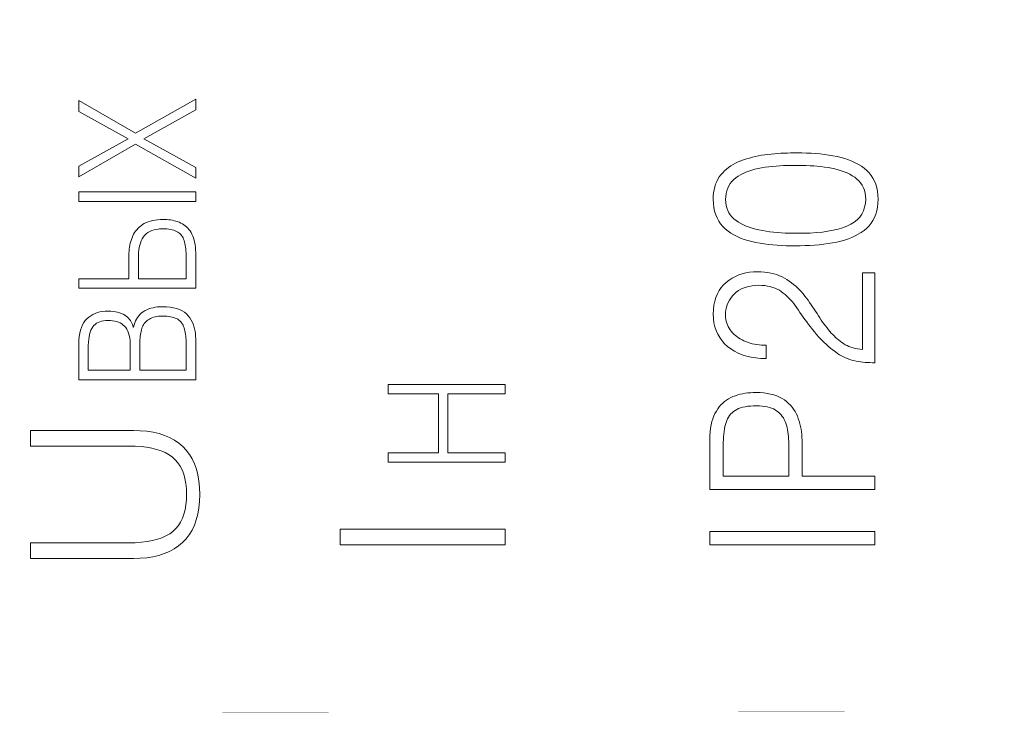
# Model space of a CAD drawing. Header units: millimetres. Extents: x 0 to 420, y 0 to 297.
# Tile 34 of 66: x 104 to 118, y 187 to 197. Entities that reach past the tile are written whole.
import ezdxf

# ---------------------------------------------------------------- set-up
doc = ezdxf.new("R2010")
doc.units = ezdxf.units.MM
doc.linetypes.add('K5LT32769', pattern=[6, 4, -2])
doc.linetypes.add('K5LT_THIN', pattern=[0])
doc.layers.add('Системный слой', color=7, linetype='Continuous')
doc.layers.add('Слой 1', color=6, linetype='Continuous')

msp = doc.modelspace()

# ---------------------------------------------------------------- linework, layer by layer
at = {"layer": 'Системный слой', "linetype": 'K5LT32769', "const_width": 0.001}
msp.add_lwpolyline([(83.59, 237.156), (134.657, 237.189), (133.928, 187.263), (82.861, 187.23)], close=True, dxfattribs=at)
at = {"layer": 'Слой 1', "linetype": 'K5LT_THIN', "lineweight": 18}
for p, q in [((106.541, 196.163), (105.667, 195.668)), ((106.541, 196.007), (106.541, 196.163)), ((105.667, 195.668), (104.841, 196.141)), ((104.841, 196.141), (104.841, 195.982)), ((105.789, 195.586), (106.541, 196.007)), ((104.841, 195.982), (105.557, 195.586)), ((105.557, 195.586), (104.841, 195.189)), ((106.541, 195.166), (105.789, 195.586)), ((104.841, 195.032), (105.667, 195.509)), ((105.667, 195.509), (106.541, 195.012)), ((114.549, 195.294), (114.508, 195.28)), ((114.592, 195.306), (114.549, 195.294)), ((114.635, 195.318), (114.592, 195.306)), ((114.679, 195.329), (114.635, 195.318)), ((114.723, 195.338), (114.679, 195.329)), ((114.769, 195.346), (114.723, 195.338)), ((114.815, 195.353), (114.769, 195.346)), ((114.862, 195.359), (114.815, 195.353)), ((114.909, 195.364), (114.862, 195.359)), ((114.956, 195.368), (114.909, 195.364)), ((115.003, 195.372), (114.956, 195.368)), ((115.05, 195.375), (115.003, 195.372)), ((115.097, 195.377), (115.05, 195.375)), ((115.144, 195.379), (115.097, 195.377)), ((115.191, 195.38), (115.144, 195.379)), ((115.237, 195.381), (115.191, 195.38)), ((115.284, 195.381), (115.237, 195.381)), ((115.353, 195.381), (115.284, 195.381)), ((115.422, 195.379), (115.353, 195.381)), ((115.489, 195.376), (115.422, 195.379)), ((115.555, 195.372), (115.489, 195.376)), ((115.62, 195.366), (115.555, 195.372)), ((115.683, 195.359), (115.62, 195.366)), ((115.746, 195.35), (115.683, 195.359)), ((115.807, 195.34), (115.746, 195.35)), ((115.867, 195.329), (115.807, 195.34)), ((115.925, 195.315), (115.867, 195.329)), ((115.981, 195.299), (115.925, 195.315)), ((116.033, 195.281), (115.981, 195.299)), ((104.841, 195.189), (104.841, 195.032)), ((106.541, 195.012), (106.541, 195.166)), ((114.259, 195.144), (114.231, 195.118)), ((114.29, 195.168), (114.259, 195.144)), ((114.322, 195.191), (114.29, 195.168)), ((114.356, 195.212), (114.322, 195.191)), ((114.391, 195.231), (114.356, 195.212)), ((114.428, 195.249), (114.391, 195.231)), ((114.467, 195.265), (114.428, 195.249)), ((114.508, 195.28), (114.467, 195.265)), ((114.626, 195.13), (114.672, 195.143)), ((114.672, 195.143), (114.72, 195.154)), ((114.72, 195.154), (114.77, 195.163)), ((114.77, 195.163), (114.822, 195.171)), ((114.822, 195.171), (114.874, 195.178)), ((114.874, 195.178), (114.927, 195.184)), ((114.927, 195.184), (114.981, 195.189)), ((114.981, 195.189), (115.035, 195.193)), ((115.035, 195.193), (115.09, 195.196)), ((115.09, 195.196), (115.146, 195.198)), ((115.146, 195.198), (115.202, 195.199)), ((115.202, 195.199), (115.259, 195.199)), ((115.259, 195.199), (115.313, 195.199)), ((115.313, 195.199), (115.367, 195.198)), ((115.367, 195.198), (115.42, 195.197)), ((115.42, 195.197), (115.474, 195.194)), ((115.474, 195.194), (115.527, 195.191)), ((115.527, 195.191), (115.579, 195.187)), ((115.579, 195.187), (115.632, 195.181)), ((115.632, 195.181), (115.685, 195.175)), ((115.685, 195.175), (115.737, 195.168)), ((115.737, 195.168), (115.787, 195.159)), ((115.787, 195.159), (115.836, 195.149)), ((115.836, 195.149), (115.883, 195.136)), ((116.084, 195.261), (116.033, 195.281)), ((116.132, 195.238), (116.084, 195.261)), ((116.177, 195.213), (116.132, 195.238)), ((116.22, 195.186), (116.177, 195.213)), ((116.26, 195.157), (116.22, 195.186)), ((116.298, 195.126), (116.26, 195.157)), ((114.135, 194.998), (114.117, 194.963)), ((114.155, 195.031), (114.135, 194.998)), ((114.178, 195.062), (114.155, 195.031)), ((114.204, 195.091), (114.178, 195.062)), ((114.231, 195.118), (114.204, 195.091)), ((114.364, 194.992), (114.395, 195.017)), ((114.395, 195.017), (114.428, 195.04)), ((114.428, 195.04), (114.464, 195.062)), ((114.464, 195.062), (114.501, 195.082)), ((114.501, 195.082), (114.541, 195.1)), ((114.541, 195.1), (114.583, 195.116)), ((114.583, 195.116), (114.626, 195.13)), ((115.883, 195.136), (115.928, 195.122)), ((115.928, 195.122), (115.971, 195.107)), ((115.971, 195.107), (116.012, 195.089)), ((116.012, 195.089), (116.051, 195.07)), ((116.051, 195.07), (116.088, 195.049)), ((116.088, 195.049), (116.123, 195.027)), ((116.123, 195.027), (116.156, 195.001)), ((116.156, 195.001), (116.185, 194.974)), ((116.332, 195.091), (116.298, 195.126)), ((116.362, 195.054), (116.332, 195.091)), ((116.388, 195.014), (116.362, 195.054)), ((116.411, 194.97), (116.388, 195.014)), ((114.089, 194.886), (114.079, 194.845)), ((114.101, 194.925), (114.089, 194.886)), ((114.117, 194.963), (114.101, 194.925)), ((114.264, 194.829), (114.277, 194.866)), ((114.277, 194.866), (114.294, 194.901)), ((114.294, 194.901), (114.314, 194.934)), ((114.314, 194.934), (114.337, 194.964)), ((114.337, 194.964), (114.364, 194.992)), ((116.185, 194.974), (116.21, 194.943)), ((116.21, 194.943), (116.231, 194.91)), ((116.231, 194.91), (116.249, 194.875)), ((116.249, 194.875), (116.264, 194.837)), ((116.429, 194.924), (116.411, 194.97)), ((116.444, 194.875), (116.429, 194.924)), ((116.455, 194.822), (116.444, 194.875)), ((104.841, 194.813), (104.841, 194.676)), ((106.541, 194.813), (104.841, 194.813)), ((106.541, 194.676), (106.541, 194.813)), ((114.067, 194.755), (114.064, 194.708)), ((114.071, 194.801), (114.067, 194.755)), ((114.079, 194.845), (114.071, 194.801)), ((114.245, 194.701), (114.248, 194.746)), ((114.248, 194.746), (114.254, 194.789)), ((114.254, 194.789), (114.264, 194.829)), ((116.264, 194.837), (116.274, 194.797)), ((116.274, 194.797), (116.281, 194.753)), ((116.281, 194.753), (116.284, 194.708)), ((116.461, 194.766), (116.455, 194.822)), ((116.464, 194.708), (116.461, 194.766)), ((104.841, 194.676), (106.541, 194.676)), ((114.064, 194.708), (114.068, 194.646)), ((114.068, 194.646), (114.075, 194.588)), ((114.075, 194.588), (114.087, 194.533)), ((114.248, 194.658), (114.245, 194.701)), ((114.254, 194.618), (114.248, 194.658)), ((114.264, 194.58), (114.254, 194.618)), ((114.277, 194.544), (114.264, 194.58)), ((116.268, 194.591), (116.251, 194.539)), ((116.279, 194.647), (116.268, 194.591)), ((116.284, 194.708), (116.279, 194.647)), ((116.444, 194.539), (116.455, 194.592)), ((116.455, 194.592), (116.462, 194.648)), ((116.462, 194.648), (116.464, 194.708)), ((114.087, 194.533), (114.103, 194.482)), ((114.103, 194.482), (114.122, 194.434)), ((114.122, 194.434), (114.146, 194.389)), ((114.294, 194.511), (114.277, 194.544)), ((114.315, 194.479), (114.294, 194.511)), ((114.339, 194.45), (114.315, 194.479)), ((114.367, 194.423), (114.339, 194.45)), ((114.398, 194.398), (114.367, 194.423)), ((116.196, 194.447), (116.159, 194.408)), ((116.227, 194.491), (116.196, 194.447)), ((116.251, 194.539), (116.227, 194.491)), ((116.388, 194.398), (116.411, 194.442)), ((116.411, 194.442), (116.429, 194.489)), ((116.429, 194.489), (116.444, 194.539)), ((105.704, 194.284), (105.685, 194.264)), ((105.724, 194.303), (105.704, 194.284)), ((105.746, 194.321), (105.724, 194.303)), ((105.769, 194.338), (105.746, 194.321)), ((105.794, 194.353), (105.769, 194.338)), ((105.821, 194.367), (105.794, 194.353)), ((105.851, 194.379), (105.821, 194.367)), ((105.882, 194.389), (105.851, 194.379)), ((105.915, 194.397), (105.882, 194.389)), ((105.95, 194.404), (105.915, 194.397)), ((105.987, 194.409), (105.95, 194.404)), ((106.025, 194.412), (105.987, 194.409)), ((106.066, 194.413), (106.025, 194.412)), ((106.095, 194.413), (106.066, 194.413)), ((106.123, 194.412), (106.095, 194.413)), ((106.15, 194.409), (106.123, 194.412)), ((106.177, 194.406), (106.15, 194.409)), ((106.203, 194.401), (106.177, 194.406)), ((106.229, 194.395), (106.203, 194.401)), ((106.254, 194.388), (106.229, 194.395)), ((106.278, 194.381), (106.254, 194.388)), ((106.302, 194.372), (106.278, 194.381)), ((106.326, 194.361), (106.302, 194.372)), ((106.348, 194.349), (106.326, 194.361)), ((106.369, 194.336), (106.348, 194.349)), ((106.389, 194.321), (106.369, 194.336)), ((106.408, 194.304), (106.389, 194.321)), ((106.426, 194.286), (106.408, 194.304)), ((106.443, 194.267), (106.426, 194.286)), ((114.146, 194.389), (114.174, 194.348)), ((114.174, 194.348), (114.206, 194.31)), ((114.206, 194.31), (114.242, 194.276)), ((114.432, 194.375), (114.398, 194.398)), ((114.468, 194.354), (114.432, 194.375)), ((114.507, 194.334), (114.468, 194.354)), ((114.547, 194.316), (114.507, 194.334)), ((114.59, 194.3), (114.547, 194.316)), ((114.634, 194.285), (114.59, 194.3)), ((114.681, 194.271), (114.634, 194.285)), ((115.947, 194.293), (115.881, 194.273)), ((116.009, 194.316), (115.947, 194.293)), ((116.066, 194.342), (116.009, 194.316)), ((116.116, 194.373), (116.066, 194.342)), ((116.159, 194.408), (116.116, 194.373)), ((116.26, 194.254), (116.298, 194.285)), ((116.298, 194.285), (116.332, 194.32)), ((116.332, 194.32), (116.362, 194.357)), ((116.362, 194.357), (116.388, 194.398)), ((105.616, 194.147), (105.606, 194.121)), ((105.626, 194.173), (105.616, 194.147)), ((105.639, 194.197), (105.626, 194.173)), ((105.653, 194.221), (105.639, 194.197)), ((105.668, 194.243), (105.653, 194.221)), ((105.685, 194.264), (105.668, 194.243)), ((105.763, 194.129), (105.779, 194.156)), ((105.779, 194.156), (105.798, 194.18)), ((105.798, 194.18), (105.819, 194.202)), ((105.819, 194.202), (105.844, 194.221)), ((105.844, 194.221), (105.872, 194.237)), ((105.872, 194.237), (105.904, 194.251)), ((105.904, 194.251), (105.938, 194.261)), ((105.938, 194.261), (105.976, 194.269)), ((105.976, 194.269), (106.016, 194.274)), ((106.016, 194.274), (106.06, 194.276)), ((106.06, 194.276), (106.092, 194.276)), ((106.092, 194.276), (106.122, 194.274)), ((106.122, 194.274), (106.15, 194.271)), ((106.15, 194.271), (106.176, 194.267)), ((106.176, 194.267), (106.201, 194.262)), ((106.201, 194.262), (106.223, 194.256)), ((106.223, 194.256), (106.244, 194.248)), ((106.244, 194.248), (106.264, 194.239)), ((106.264, 194.239), (106.281, 194.229)), ((106.281, 194.229), (106.297, 194.218)), ((106.297, 194.218), (106.311, 194.206)), ((106.311, 194.206), (106.325, 194.192)), ((106.325, 194.192), (106.337, 194.177)), ((106.337, 194.177), (106.348, 194.161)), ((106.348, 194.161), (106.357, 194.143)), ((106.357, 194.143), (106.366, 194.125)), ((106.459, 194.245), (106.443, 194.267)), ((106.474, 194.223), (106.459, 194.245)), ((106.487, 194.198), (106.474, 194.223)), ((106.499, 194.172), (106.487, 194.198)), ((106.51, 194.144), (106.499, 194.172)), ((106.519, 194.113), (106.51, 194.144)), ((114.242, 194.276), (114.282, 194.244)), ((114.282, 194.244), (114.324, 194.215)), ((114.324, 194.215), (114.368, 194.189)), ((114.368, 194.189), (114.415, 194.164)), ((114.415, 194.164), (114.465, 194.142)), ((114.465, 194.142), (114.516, 194.122)), ((114.73, 194.26), (114.681, 194.271)), ((114.781, 194.25), (114.73, 194.26)), ((114.834, 194.241), (114.781, 194.25)), ((114.888, 194.234), (114.834, 194.241)), ((114.942, 194.228), (114.888, 194.234)), ((114.997, 194.223), (114.942, 194.228)), ((115.053, 194.218), (114.997, 194.223)), ((115.11, 194.215), (115.053, 194.218)), ((115.167, 194.213), (115.11, 194.215)), ((115.225, 194.212), (115.167, 194.213)), ((115.284, 194.212), (115.225, 194.212)), ((115.383, 194.212), (115.284, 194.212)), ((115.478, 194.215), (115.383, 194.212)), ((115.568, 194.221), (115.478, 194.215)), ((115.653, 194.23), (115.568, 194.221)), ((115.734, 194.241), (115.653, 194.23)), ((115.81, 194.256), (115.734, 194.241)), ((115.881, 194.273), (115.81, 194.256)), ((116.031, 194.13), (116.082, 194.15)), ((116.082, 194.15), (116.13, 194.173)), ((116.13, 194.173), (116.176, 194.198)), ((116.176, 194.198), (116.219, 194.225)), ((116.219, 194.225), (116.26, 194.254)), ((105.579, 194.01), (105.575, 193.982)), ((105.584, 194.039), (105.579, 194.01)), ((105.59, 194.066), (105.584, 194.039)), ((105.598, 194.094), (105.59, 194.066)), ((105.606, 194.121), (105.598, 194.094)), ((105.714, 193.969), (105.72, 194.005)), ((105.72, 194.005), (105.728, 194.038)), ((105.728, 194.038), (105.738, 194.07)), ((105.738, 194.07), (105.75, 194.1)), ((105.75, 194.1), (105.763, 194.129)), ((106.366, 194.125), (106.373, 194.105)), ((106.373, 194.105), (106.379, 194.084)), ((106.379, 194.084), (106.385, 194.061)), ((106.385, 194.061), (106.389, 194.037)), ((106.389, 194.037), (106.393, 194.012)), ((106.393, 194.012), (106.397, 193.986)), ((106.526, 194.081), (106.519, 194.113)), ((106.532, 194.047), (106.526, 194.081)), ((106.537, 194.01), (106.532, 194.047)), ((106.539, 193.972), (106.537, 194.01)), ((114.516, 194.122), (114.571, 194.105)), ((114.571, 194.105), (114.627, 194.09)), ((114.627, 194.09), (114.687, 194.077)), ((114.687, 194.077), (114.747, 194.067)), ((114.747, 194.067), (114.808, 194.058)), ((114.808, 194.058), (114.87, 194.05)), ((114.87, 194.05), (114.933, 194.043)), ((114.933, 194.043), (114.997, 194.038)), ((114.997, 194.038), (115.061, 194.034)), ((115.061, 194.034), (115.126, 194.031)), ((115.126, 194.031), (115.192, 194.03)), ((115.192, 194.03), (115.259, 194.03)), ((115.259, 194.03), (115.332, 194.03)), ((115.332, 194.03), (115.403, 194.032)), ((115.403, 194.032), (115.473, 194.035)), ((115.473, 194.035), (115.541, 194.039)), ((115.541, 194.039), (115.608, 194.045)), ((115.608, 194.045), (115.674, 194.052)), ((115.674, 194.052), (115.738, 194.061)), ((115.738, 194.061), (115.8, 194.071)), ((115.8, 194.071), (115.862, 194.082)), ((115.862, 194.082), (115.921, 194.096)), ((115.921, 194.096), (115.977, 194.112)), ((115.977, 194.112), (116.031, 194.13)), ((105.572, 193.953), (105.571, 193.923)), ((105.571, 193.923), (105.571, 193.893)), ((105.571, 193.893), (105.571, 193.55)), ((105.575, 193.982), (105.572, 193.953)), ((105.708, 193.894), (105.71, 193.932)), ((105.708, 193.853), (105.708, 193.894)), ((105.708, 193.55), (105.708, 193.853)), ((105.71, 193.932), (105.714, 193.969)), ((106.397, 193.986), (106.399, 193.958)), ((106.399, 193.958), (106.401, 193.929)), ((106.401, 193.929), (106.402, 193.899)), ((106.402, 193.899), (106.403, 193.868)), ((106.403, 193.868), (106.403, 193.835)), ((106.541, 193.932), (106.539, 193.972)), ((106.541, 193.413), (106.541, 193.932)), ((106.403, 193.835), (106.403, 193.55)), ((114.388, 193.584), (114.342, 193.559)), ((114.437, 193.605), (114.388, 193.584)), ((114.487, 193.622), (114.437, 193.605)), ((114.541, 193.636), (114.487, 193.622)), ((114.596, 193.645), (114.541, 193.636)), ((114.654, 193.651), (114.596, 193.645)), ((114.714, 193.653), (114.654, 193.651)), ((114.765, 193.652), (114.714, 193.653)), ((114.814, 193.648), (114.765, 193.652)), ((114.861, 193.641), (114.814, 193.648)), ((114.906, 193.633), (114.861, 193.641)), ((114.949, 193.623), (114.906, 193.633)), ((114.991, 193.61), (114.949, 193.623)), ((115.03, 193.595), (114.991, 193.61)), ((115.068, 193.578), (115.03, 193.595)), ((115.103, 193.559), (115.068, 193.578)), ((116.417, 193.637), (116.237, 193.637)), ((116.237, 193.637), (116.237, 192.522)), ((116.417, 192.329), (116.417, 193.637)), ((104.841, 193.55), (104.841, 193.413)), ((105.571, 193.55), (104.841, 193.55)), ((106.403, 193.55), (105.708, 193.55)), ((114.217, 193.461), (114.183, 193.421)), ((114.256, 193.498), (114.217, 193.461)), ((114.298, 193.53), (114.256, 193.498)), ((114.342, 193.559), (114.298, 193.53)), ((114.504, 193.414), (114.544, 193.428)), ((114.544, 193.428), (114.586, 193.439)), ((114.586, 193.439), (114.631, 193.447)), ((114.631, 193.447), (114.678, 193.453)), ((114.678, 193.453), (114.728, 193.455)), ((114.728, 193.455), (114.773, 193.454)), ((114.773, 193.454), (114.815, 193.45)), ((114.815, 193.45), (114.855, 193.444)), ((114.855, 193.444), (114.894, 193.436)), ((114.894, 193.436), (114.93, 193.425)), ((114.93, 193.425), (114.965, 193.413)), ((115.138, 193.538), (115.103, 193.559)), ((115.172, 193.516), (115.138, 193.538)), ((115.204, 193.493), (115.172, 193.516)), ((115.235, 193.469), (115.204, 193.493)), ((115.265, 193.444), (115.235, 193.469)), ((115.294, 193.417), (115.265, 193.444)), ((104.841, 193.413), (106.541, 193.413)), ((114.106, 193.278), (114.089, 193.223)), ((114.127, 193.329), (114.106, 193.278)), ((114.153, 193.377), (114.127, 193.329)), ((114.183, 193.421), (114.153, 193.377)), ((114.323, 193.27), (114.346, 193.3)), ((114.346, 193.3), (114.373, 193.328)), ((114.373, 193.328), (114.402, 193.354)), ((114.402, 193.354), (114.433, 193.377)), ((114.433, 193.377), (114.468, 193.397)), ((114.468, 193.397), (114.504, 193.414)), ((114.965, 193.413), (114.997, 193.399)), ((114.997, 193.399), (115.028, 193.382)), ((115.028, 193.382), (115.056, 193.363)), ((115.056, 193.363), (115.084, 193.342)), ((115.084, 193.342), (115.111, 193.32)), ((115.111, 193.32), (115.137, 193.296)), ((115.137, 193.296), (115.163, 193.272)), ((115.321, 193.389), (115.294, 193.417)), ((115.348, 193.36), (115.321, 193.389)), ((115.373, 193.33), (115.348, 193.36)), ((115.397, 193.299), (115.373, 193.33)), ((115.421, 193.268), (115.397, 193.299)), ((105.954, 193.136), (105.921, 193.129)), ((105.988, 193.14), (105.954, 193.136)), ((106.023, 193.143), (105.988, 193.14)), ((106.06, 193.144), (106.023, 193.143)), ((106.117, 193.142), (106.06, 193.144)), ((106.17, 193.136), (106.117, 193.142)), ((106.219, 193.128), (106.17, 193.136)), ((114.076, 193.165), (114.068, 193.103)), ((114.089, 193.223), (114.076, 193.165)), ((114.252, 193.097), (114.26, 193.135)), ((114.26, 193.135), (114.271, 193.171)), ((114.271, 193.171), (114.285, 193.206)), ((114.285, 193.206), (114.302, 193.239)), ((114.302, 193.239), (114.323, 193.27)), ((115.163, 193.272), (115.188, 193.245)), ((115.188, 193.245), (115.212, 193.218)), ((115.212, 193.218), (115.236, 193.189)), ((115.236, 193.189), (115.259, 193.159)), ((115.259, 193.159), (115.281, 193.127)), ((115.445, 193.237), (115.421, 193.268)), ((115.468, 193.205), (115.445, 193.237)), ((115.49, 193.173), (115.468, 193.205)), ((115.512, 193.141), (115.49, 193.173)), ((115.534, 193.109), (115.512, 193.141)), ((104.985, 192.992), (104.959, 192.968)), ((105.014, 193.013), (104.985, 192.992)), ((105.044, 193.031), (105.014, 193.013)), ((105.077, 193.046), (105.044, 193.031)), ((105.111, 193.058), (105.077, 193.046)), ((105.147, 193.067), (105.111, 193.058)), ((105.185, 193.074), (105.147, 193.067)), ((105.225, 193.078), (105.185, 193.074)), ((105.268, 193.079), (105.225, 193.078)), ((105.305, 193.077), (105.268, 193.079)), ((105.341, 193.074), (105.305, 193.077)), ((105.375, 193.069), (105.341, 193.074)), ((105.406, 193.063), (105.375, 193.069)), ((105.435, 193.055), (105.406, 193.063)), ((105.462, 193.045), (105.435, 193.055)), ((105.486, 193.034), (105.462, 193.045)), ((105.509, 193.021), (105.486, 193.034)), ((105.529, 193.007), (105.509, 193.021)), ((105.548, 192.991), (105.529, 193.007)), ((105.713, 193.012), (105.695, 192.989)), ((105.733, 193.033), (105.713, 193.012)), ((105.755, 193.053), (105.733, 193.033)), ((105.779, 193.07), (105.755, 193.053)), ((105.805, 193.086), (105.779, 193.07)), ((105.831, 193.099), (105.805, 193.086)), ((105.86, 193.111), (105.831, 193.099)), ((105.89, 193.121), (105.86, 193.111)), ((105.921, 193.129), (105.89, 193.121)), ((105.927, 192.99), (105.95, 192.996)), ((105.95, 192.996), (105.975, 193.001)), ((105.975, 193.001), (106.002, 193.004)), ((106.002, 193.004), (106.03, 193.006)), ((106.03, 193.006), (106.06, 193.007)), ((106.06, 193.007), (106.092, 193.006)), ((106.092, 193.006), (106.122, 193.005)), ((106.122, 193.005), (106.15, 193.002)), ((106.15, 193.002), (106.176, 192.998)), ((106.176, 192.998), (106.201, 192.993)), ((106.201, 192.993), (106.223, 192.986)), ((106.264, 193.116), (106.219, 193.128)), ((106.305, 193.101), (106.264, 193.116)), ((106.342, 193.083), (106.305, 193.101)), ((106.376, 193.063), (106.342, 193.083)), ((106.406, 193.039), (106.376, 193.063)), ((106.432, 193.012), (106.406, 193.039)), ((106.456, 192.982), (106.432, 193.012)), ((114.068, 193.103), (114.064, 193.037)), ((114.064, 193.037), (114.068, 192.972)), ((114.245, 193.016), (114.247, 193.057)), ((114.246, 192.987), (114.245, 193.016)), ((114.247, 193.057), (114.252, 193.097)), ((115.281, 193.127), (115.304, 193.094)), ((115.304, 193.094), (115.327, 193.061)), ((115.327, 193.061), (115.351, 193.027)), ((115.351, 193.027), (115.375, 192.993)), ((115.375, 192.993), (115.4, 192.958)), ((115.555, 193.077), (115.534, 193.109)), ((115.576, 193.044), (115.555, 193.077)), ((115.596, 193.012), (115.576, 193.044)), ((115.616, 192.981), (115.596, 193.012)), ((104.894, 192.878), (104.879, 192.841)), ((104.913, 192.912), (104.894, 192.878)), ((104.934, 192.942), (104.913, 192.912)), ((104.959, 192.968), (104.934, 192.942)), ((105.029, 192.827), (105.043, 192.85)), ((105.043, 192.85), (105.059, 192.869)), ((105.059, 192.869), (105.078, 192.887)), ((105.078, 192.887), (105.098, 192.902)), ((105.098, 192.902), (105.121, 192.915)), ((105.121, 192.915), (105.146, 192.925)), ((105.146, 192.925), (105.173, 192.933)), ((105.173, 192.933), (105.202, 192.938)), ((105.202, 192.938), (105.234, 192.941)), ((105.234, 192.941), (105.268, 192.942)), ((105.268, 192.942), (105.301, 192.941)), ((105.301, 192.941), (105.333, 192.939)), ((105.333, 192.939), (105.363, 192.934)), ((105.363, 192.934), (105.391, 192.927)), ((105.391, 192.927), (105.418, 192.918)), ((105.418, 192.918), (105.442, 192.907)), ((105.442, 192.907), (105.465, 192.893)), ((105.465, 192.893), (105.486, 192.877)), ((105.486, 192.877), (105.506, 192.86)), ((105.506, 192.86), (105.523, 192.839)), ((105.565, 192.975), (105.548, 192.991)), ((105.58, 192.958), (105.565, 192.975)), ((105.593, 192.941), (105.58, 192.958)), ((105.605, 192.923), (105.593, 192.941)), ((105.614, 192.905), (105.605, 192.923)), ((105.623, 192.886), (105.614, 192.905)), ((105.629, 192.866), (105.623, 192.886)), ((105.633, 192.846), (105.629, 192.866)), ((105.645, 192.879), (105.637, 192.846)), ((105.654, 192.909), (105.645, 192.879)), ((105.666, 192.937), (105.654, 192.909)), ((105.68, 192.964), (105.666, 192.937)), ((105.695, 192.989), (105.68, 192.964)), ((105.765, 192.846), (105.774, 192.865)), ((105.774, 192.865), (105.784, 192.882)), ((105.784, 192.882), (105.794, 192.899)), ((105.794, 192.899), (105.807, 192.914)), ((105.807, 192.914), (105.82, 192.928)), ((105.82, 192.928), (105.834, 192.941)), ((105.834, 192.941), (105.85, 192.953)), ((105.85, 192.953), (105.867, 192.964)), ((105.867, 192.964), (105.885, 192.974)), ((105.885, 192.974), (105.905, 192.983)), ((105.905, 192.983), (105.927, 192.99)), ((106.223, 192.986), (106.244, 192.979)), ((106.244, 192.979), (106.263, 192.97)), ((106.263, 192.97), (106.281, 192.96)), ((106.281, 192.96), (106.297, 192.949)), ((106.297, 192.949), (106.311, 192.936)), ((106.311, 192.936), (106.325, 192.922)), ((106.325, 192.922), (106.337, 192.907)), ((106.337, 192.907), (106.348, 192.891)), ((106.348, 192.891), (106.357, 192.874)), ((106.357, 192.874), (106.366, 192.855)), ((106.366, 192.855), (106.373, 192.835)), ((106.476, 192.95), (106.456, 192.982)), ((106.494, 192.916), (106.476, 192.95)), ((106.509, 192.881), (106.494, 192.916)), ((106.521, 192.843), (106.509, 192.881)), ((114.068, 192.972), (114.077, 192.911)), ((114.077, 192.911), (114.09, 192.852)), ((114.09, 192.852), (114.109, 192.797)), ((114.25, 192.959), (114.246, 192.987)), ((114.255, 192.932), (114.25, 192.959)), ((114.262, 192.906), (114.255, 192.932)), ((114.272, 192.88), (114.262, 192.906)), ((114.283, 192.856), (114.272, 192.88)), ((114.296, 192.832), (114.283, 192.856)), ((115.4, 192.958), (115.426, 192.923)), ((115.426, 192.923), (115.453, 192.887)), ((115.453, 192.887), (115.481, 192.85)), ((115.481, 192.85), (115.509, 192.813)), ((115.636, 192.95), (115.616, 192.981)), ((115.657, 192.92), (115.636, 192.95)), ((115.678, 192.891), (115.657, 192.92)), ((115.699, 192.863), (115.678, 192.891)), ((115.721, 192.835), (115.699, 192.863)), ((104.847, 192.709), (104.843, 192.658)), ((104.855, 192.757), (104.847, 192.709)), ((104.865, 192.801), (104.855, 192.757)), ((104.879, 192.841), (104.865, 192.801)), ((104.985, 192.667), (104.99, 192.706)), ((104.99, 192.706), (104.997, 192.741)), ((104.997, 192.741), (105.006, 192.773)), ((105.006, 192.773), (105.017, 192.802)), ((105.017, 192.802), (105.029, 192.827)), ((105.523, 192.839), (105.539, 192.816)), ((105.539, 192.816), (105.552, 192.789)), ((105.552, 192.789), (105.564, 192.759)), ((105.564, 192.759), (105.573, 192.726)), ((105.573, 192.726), (105.581, 192.69)), ((105.637, 192.846), (105.633, 192.846)), ((105.732, 192.69), (105.734, 192.715)), ((105.734, 192.715), (105.738, 192.739)), ((105.738, 192.739), (105.742, 192.762)), ((105.742, 192.762), (105.746, 192.785)), ((105.746, 192.785), (105.752, 192.806)), ((105.752, 192.806), (105.758, 192.827)), ((105.758, 192.827), (105.765, 192.846)), ((106.373, 192.835), (106.379, 192.814)), ((106.379, 192.814), (106.385, 192.792)), ((106.385, 192.792), (106.389, 192.768)), ((106.389, 192.768), (106.393, 192.743)), ((106.393, 192.743), (106.397, 192.717)), ((106.397, 192.717), (106.399, 192.689)), ((106.53, 192.803), (106.521, 192.843)), ((106.536, 192.762), (106.53, 192.803)), ((106.54, 192.718), (106.536, 192.762)), ((106.541, 192.672), (106.54, 192.718)), ((114.109, 192.797), (114.132, 192.744)), ((114.132, 192.744), (114.161, 192.695)), ((114.311, 192.809), (114.296, 192.832)), ((114.328, 192.787), (114.311, 192.809)), ((114.347, 192.766), (114.328, 192.787)), ((114.366, 192.746), (114.347, 192.766)), ((114.388, 192.727), (114.366, 192.746)), ((114.41, 192.709), (114.388, 192.727)), ((114.434, 192.692), (114.41, 192.709)), ((115.509, 192.813), (115.538, 192.776)), ((115.538, 192.776), (115.569, 192.738)), ((115.569, 192.738), (115.602, 192.701)), ((115.743, 192.808), (115.721, 192.835)), ((115.764, 192.782), (115.743, 192.808)), ((115.783, 192.76), (115.764, 192.782)), ((115.803, 192.739), (115.783, 192.76)), ((115.823, 192.718), (115.803, 192.739)), ((115.844, 192.698), (115.823, 192.718)), ((104.843, 192.658), (104.841, 192.604)), ((104.841, 192.604), (104.841, 192.082)), ((104.978, 192.534), (104.979, 192.581)), ((104.979, 192.581), (104.981, 192.626)), ((104.981, 192.626), (104.985, 192.667)), ((105.581, 192.69), (105.586, 192.651)), ((105.586, 192.651), (105.589, 192.609)), ((105.589, 192.609), (105.59, 192.564)), ((105.59, 192.564), (105.59, 192.219)), ((105.728, 192.638), (105.73, 192.664)), ((105.728, 192.61), (105.728, 192.638)), ((105.728, 192.582), (105.728, 192.61)), ((105.728, 192.219), (105.728, 192.582)), ((105.73, 192.664), (105.732, 192.69)), ((106.399, 192.689), (106.401, 192.66)), ((106.401, 192.66), (106.402, 192.63)), ((106.402, 192.63), (106.403, 192.598)), ((106.403, 192.598), (106.403, 192.565)), ((106.403, 192.565), (106.403, 192.219)), ((106.541, 192.082), (106.541, 192.672)), ((114.161, 192.695), (114.194, 192.648)), ((114.194, 192.648), (114.232, 192.605)), ((114.232, 192.605), (114.276, 192.565)), ((114.276, 192.565), (114.323, 192.529)), ((114.459, 192.677), (114.434, 192.692)), ((114.485, 192.662), (114.459, 192.677)), ((114.513, 192.648), (114.485, 192.662)), ((114.542, 192.636), (114.513, 192.648)), ((114.572, 192.625), (114.542, 192.636)), ((114.603, 192.615), (114.572, 192.625)), ((114.634, 192.606), (114.603, 192.615)), ((114.666, 192.599), (114.634, 192.606)), ((114.699, 192.593), (114.666, 192.599)), ((114.732, 192.588), (114.699, 192.593)), ((114.766, 192.585), (114.732, 192.588)), ((114.801, 192.582), (114.766, 192.585)), ((114.837, 192.582), (114.801, 192.582)), ((114.837, 192.388), (114.837, 192.582)), ((115.602, 192.701), (115.637, 192.665)), ((115.637, 192.665), (115.674, 192.628)), ((115.674, 192.628), (115.713, 192.592)), ((115.713, 192.592), (115.754, 192.556)), ((115.866, 192.679), (115.844, 192.698)), ((115.888, 192.66), (115.866, 192.679)), ((115.911, 192.642), (115.888, 192.66)), ((115.935, 192.624), (115.911, 192.642)), ((115.959, 192.608), (115.935, 192.624)), ((115.985, 192.591), (115.959, 192.608)), ((116.012, 192.577), (115.985, 192.591)), ((116.04, 192.564), (116.012, 192.577)), ((116.069, 192.553), (116.04, 192.564)), ((104.978, 192.219), (104.978, 192.534)), ((114.323, 192.529), (114.375, 192.497)), ((114.375, 192.497), (114.43, 192.469)), ((114.43, 192.469), (114.489, 192.445)), ((114.489, 192.445), (114.551, 192.425)), ((114.551, 192.425), (114.617, 192.41)), ((115.754, 192.556), (115.797, 192.52)), ((115.797, 192.52), (115.842, 192.485)), ((115.842, 192.485), (115.871, 192.465)), ((115.871, 192.465), (115.9, 192.446)), ((115.9, 192.446), (115.93, 192.43)), ((115.93, 192.43), (115.96, 192.414)), ((116.1, 192.544), (116.069, 192.553)), ((116.132, 192.536), (116.1, 192.544)), ((116.166, 192.53), (116.132, 192.536)), ((116.201, 192.525), (116.166, 192.53)), ((116.237, 192.522), (116.201, 192.525)), ((114.617, 192.41), (114.687, 192.398)), ((114.687, 192.398), (114.76, 192.391)), ((114.76, 192.391), (114.837, 192.388)), ((115.96, 192.414), (115.989, 192.4)), ((115.989, 192.4), (116.02, 192.388)), ((116.02, 192.388), (116.05, 192.377)), ((116.05, 192.377), (116.081, 192.367)), ((116.081, 192.367), (116.112, 192.36)), ((116.112, 192.36), (116.143, 192.353)), ((116.143, 192.353), (116.175, 192.347)), ((116.175, 192.347), (116.207, 192.342)), ((116.207, 192.342), (116.241, 192.337)), ((116.241, 192.337), (116.275, 192.334)), ((116.275, 192.334), (116.309, 192.331)), ((116.309, 192.331), (116.345, 192.33)), ((116.345, 192.33), (116.381, 192.329)), ((116.381, 192.329), (116.417, 192.329)), ((105.59, 192.219), (104.978, 192.219)), ((106.403, 192.219), (105.728, 192.219)), ((104.841, 192.082), (106.541, 192.082)), ((111.041, 192.011), (109.341, 192.011)), ((109.341, 192.011), (109.341, 191.874)), ((111.041, 191.874), (111.041, 192.011)), ((109.341, 191.874), (110.071, 191.874)), ((110.071, 191.874), (110.071, 191.019)), ((110.208, 191.019), (110.208, 191.874)), ((110.208, 191.874), (111.041, 191.874)), ((114.388, 191.849), (114.353, 191.837)), ((114.423, 191.86), (114.388, 191.849)), ((114.458, 191.87), (114.423, 191.86)), ((114.495, 191.878), (114.458, 191.87)), ((114.532, 191.885), (114.495, 191.878)), ((114.57, 191.89), (114.532, 191.885)), ((114.609, 191.893), (114.57, 191.89)), ((114.649, 191.895), (114.609, 191.893)), ((114.689, 191.896), (114.649, 191.895)), ((114.747, 191.894), (114.689, 191.896)), ((114.801, 191.889), (114.747, 191.894)), ((114.853, 191.882), (114.801, 191.889)), ((114.901, 191.872), (114.853, 191.882)), ((114.947, 191.86), (114.901, 191.872)), ((114.99, 191.846), (114.947, 191.86)), ((114.179, 191.716), (114.155, 191.688)), ((114.204, 191.742), (114.179, 191.716)), ((114.231, 191.765), (114.204, 191.742)), ((114.26, 191.786), (114.231, 191.765)), ((114.289, 191.805), (114.26, 191.786)), ((114.321, 191.822), (114.289, 191.805)), ((114.353, 191.837), (114.321, 191.822)), ((115.03, 191.829), (114.99, 191.846)), ((115.067, 191.809), (115.03, 191.829)), ((115.101, 191.787), (115.067, 191.809)), ((115.132, 191.763), (115.101, 191.787)), ((115.161, 191.738), (115.132, 191.763)), ((115.188, 191.711), (115.161, 191.738)), ((115.213, 191.683), (115.188, 191.711)), ((114.092, 191.592), (114.075, 191.555)), ((114.112, 191.626), (114.092, 191.592)), ((114.133, 191.659), (114.112, 191.626)), ((114.155, 191.688), (114.133, 191.659)), ((114.289, 191.539), (114.305, 191.562)), ((114.305, 191.562), (114.322, 191.583)), ((114.322, 191.583), (114.341, 191.602)), ((114.341, 191.602), (114.362, 191.62)), ((114.362, 191.62), (114.384, 191.636)), ((114.384, 191.636), (114.409, 191.65)), ((114.409, 191.65), (114.436, 191.662)), ((114.436, 191.662), (114.465, 191.673)), ((114.465, 191.673), (114.497, 191.682)), ((114.497, 191.682), (114.532, 191.689)), ((114.532, 191.689), (114.569, 191.695)), ((114.569, 191.695), (114.608, 191.699)), ((114.608, 191.699), (114.651, 191.701)), ((114.651, 191.701), (114.695, 191.702)), ((114.695, 191.702), (114.737, 191.701)), ((114.737, 191.701), (114.777, 191.698)), ((114.777, 191.698), (114.815, 191.693)), ((114.815, 191.693), (114.85, 191.687)), ((114.85, 191.687), (114.883, 191.678)), ((114.883, 191.678), (114.914, 191.668)), ((114.914, 191.668), (114.943, 191.656)), ((114.943, 191.656), (114.969, 191.642)), ((114.969, 191.642), (114.992, 191.626)), ((114.992, 191.626), (115.014, 191.609)), ((115.014, 191.609), (115.035, 191.591)), ((115.035, 191.591), (115.053, 191.571)), ((115.053, 191.571), (115.071, 191.549)), ((115.235, 191.653), (115.213, 191.683)), ((115.256, 191.621), (115.235, 191.653)), ((115.274, 191.588), (115.256, 191.621)), ((115.29, 191.554), (115.274, 191.588)), ((114.037, 191.426), (114.029, 191.378)), ((114.048, 191.472), (114.037, 191.426)), ((114.061, 191.515), (114.048, 191.472)), ((114.075, 191.555), (114.061, 191.515)), ((114.237, 191.399), (114.245, 191.43)), ((114.245, 191.43), (114.254, 191.46)), ((114.254, 191.46), (114.264, 191.488)), ((114.264, 191.488), (114.276, 191.514)), ((114.276, 191.514), (114.289, 191.539)), ((115.071, 191.549), (115.086, 191.526)), ((115.086, 191.526), (115.1, 191.501)), ((115.1, 191.501), (115.112, 191.475)), ((115.112, 191.475), (115.122, 191.448)), ((115.122, 191.448), (115.131, 191.419)), ((115.131, 191.419), (115.139, 191.388)), ((115.303, 191.518), (115.29, 191.554)), ((115.315, 191.48), (115.303, 191.518)), ((115.326, 191.442), (115.315, 191.48)), ((115.335, 191.403), (115.326, 191.442)), ((105.635, 191.343), (104.141, 191.343)), ((104.141, 191.343), (104.141, 191.115)), ((105.736, 191.34), (105.635, 191.343)), ((105.833, 191.331), (105.736, 191.34)), ((105.923, 191.317), (105.833, 191.331)), ((106.008, 191.297), (105.923, 191.317)), ((106.088, 191.271), (106.008, 191.297)), ((114.023, 191.326), (114.019, 191.272)), ((114.029, 191.378), (114.023, 191.326)), ((114.217, 191.253), (114.22, 191.292)), ((114.22, 191.292), (114.225, 191.329)), ((114.225, 191.329), (114.231, 191.365)), ((114.231, 191.365), (114.237, 191.399)), ((115.139, 191.388), (115.145, 191.356)), ((115.145, 191.356), (115.151, 191.324)), ((115.151, 191.324), (115.156, 191.29)), ((115.156, 191.29), (115.159, 191.255)), ((115.343, 191.364), (115.335, 191.403)), ((115.349, 191.324), (115.343, 191.364)), ((115.354, 191.284), (115.349, 191.324)), ((115.357, 191.243), (115.354, 191.284)), ((106.162, 191.239), (106.088, 191.271)), ((106.231, 191.202), (106.162, 191.239)), ((106.294, 191.159), (106.231, 191.202)), ((106.352, 191.11), (106.294, 191.159)), ((114.019, 191.272), (114.017, 191.216)), ((114.017, 191.216), (114.017, 190.484)), ((114.212, 191.169), (114.214, 191.212)), ((114.212, 191.125), (114.212, 191.169)), ((114.214, 191.212), (114.217, 191.253)), ((115.159, 191.255), (115.162, 191.218)), ((115.162, 191.218), (115.164, 191.181)), ((115.164, 191.181), (115.165, 191.142)), ((115.165, 191.142), (115.164, 191.102)), ((115.359, 191.201), (115.357, 191.243)), ((115.359, 191.159), (115.359, 191.201)), ((115.359, 190.677), (115.359, 191.159)), ((104.141, 191.115), (105.568, 191.115)), ((105.568, 191.115), (105.66, 191.114)), ((105.66, 191.114), (105.746, 191.109)), ((105.746, 191.109), (105.827, 191.1)), ((105.827, 191.1), (105.903, 191.086)), ((105.903, 191.086), (105.973, 191.069)), ((105.973, 191.069), (106.038, 191.047)), ((106.038, 191.047), (106.098, 191.021)), ((106.098, 191.021), (106.153, 190.991)), ((106.153, 190.991), (106.202, 190.957)), ((106.404, 191.055), (106.352, 191.11)), ((106.45, 190.995), (106.404, 191.055)), ((106.489, 190.929), (106.45, 190.995)), ((109.341, 191.019), (109.341, 190.882)), ((110.071, 191.019), (109.341, 191.019)), ((111.041, 191.019), (110.208, 191.019)), ((111.041, 190.882), (111.041, 191.019)), ((114.212, 191.079), (114.212, 191.125)), ((114.212, 190.677), (114.212, 191.079)), ((115.164, 191.102), (115.164, 190.677)), ((106.202, 190.957), (106.245, 190.918)), ((106.245, 190.918), (106.283, 190.874)), ((106.283, 190.874), (106.316, 190.825)), ((106.523, 190.857), (106.489, 190.929)), ((106.551, 190.78), (106.523, 190.857)), ((109.341, 190.882), (111.041, 190.882)), ((106.316, 190.825), (106.344, 190.77)), ((106.344, 190.77), (106.367, 190.709)), ((106.367, 190.709), (106.385, 190.643)), ((106.573, 190.697), (106.551, 190.78)), ((106.385, 190.643), (106.397, 190.572)), ((106.397, 190.572), (106.405, 190.495)), ((106.588, 190.608), (106.573, 190.697)), ((106.598, 190.513), (106.588, 190.608)), ((115.164, 190.677), (114.212, 190.677)), ((116.417, 190.677), (115.359, 190.677)), ((116.417, 190.484), (116.417, 190.677)), ((106.405, 190.495), (106.407, 190.413)), ((106.602, 190.413), (106.598, 190.513)), ((114.017, 190.484), (116.417, 190.484)), ((106.405, 190.334), (106.399, 190.26)), ((106.407, 190.413), (106.405, 190.334)), ((106.588, 190.216), (106.598, 190.311)), ((106.598, 190.311), (106.602, 190.413)), ((106.387, 190.191), (106.37, 190.126)), ((106.399, 190.26), (106.387, 190.191)), ((106.572, 190.126), (106.588, 190.216)), ((106.321, 190.012), (106.289, 189.962)), ((106.348, 190.067), (106.321, 190.012)), ((106.37, 190.126), (106.348, 190.067)), ((106.522, 189.965), (106.55, 190.042)), ((106.55, 190.042), (106.572, 190.126)), ((106.21, 189.876), (106.163, 189.841)), ((106.252, 189.917), (106.21, 189.876)), ((106.289, 189.962), (106.252, 189.917)), ((106.448, 189.827), (106.488, 189.893)), ((106.488, 189.893), (106.522, 189.965)), ((108.641, 189.91), (108.641, 189.682)), ((111.041, 189.91), (108.641, 189.91)), ((111.041, 189.682), (111.041, 189.91)), ((114.017, 189.876), (114.017, 189.682)), ((116.417, 189.876), (114.017, 189.876)), ((116.417, 189.682), (116.417, 189.876)), ((105.568, 189.71), (104.141, 189.71)), ((104.141, 189.71), (104.141, 189.482)), ((105.663, 189.711), (105.568, 189.71)), ((105.753, 189.717), (105.663, 189.711)), ((105.836, 189.727), (105.753, 189.717)), ((105.913, 189.741), (105.836, 189.727)), ((105.984, 189.76), (105.913, 189.741)), ((106.05, 189.783), (105.984, 189.76)), ((106.109, 189.81), (106.05, 189.783)), ((106.163, 189.841), (106.109, 189.81)), ((106.29, 189.664), (106.349, 189.713)), ((106.349, 189.713), (106.401, 189.767)), ((106.401, 189.767), (106.448, 189.827)), ((106.084, 189.553), (106.158, 189.584)), ((106.158, 189.584), (106.227, 189.621)), ((106.227, 189.621), (106.29, 189.664)), ((108.641, 189.682), (111.041, 189.682)), ((114.017, 189.682), (116.417, 189.682)), ((104.141, 189.482), (105.635, 189.482)), ((105.635, 189.482), (105.735, 189.485)), ((105.735, 189.485), (105.83, 189.493)), ((105.83, 189.493), (105.92, 189.507)), ((105.92, 189.507), (106.004, 189.527)), ((106.004, 189.527), (106.084, 189.553))]:
    msp.add_line(p, q, dxfattribs=at)

doc.saveas('drawing.dxf')
